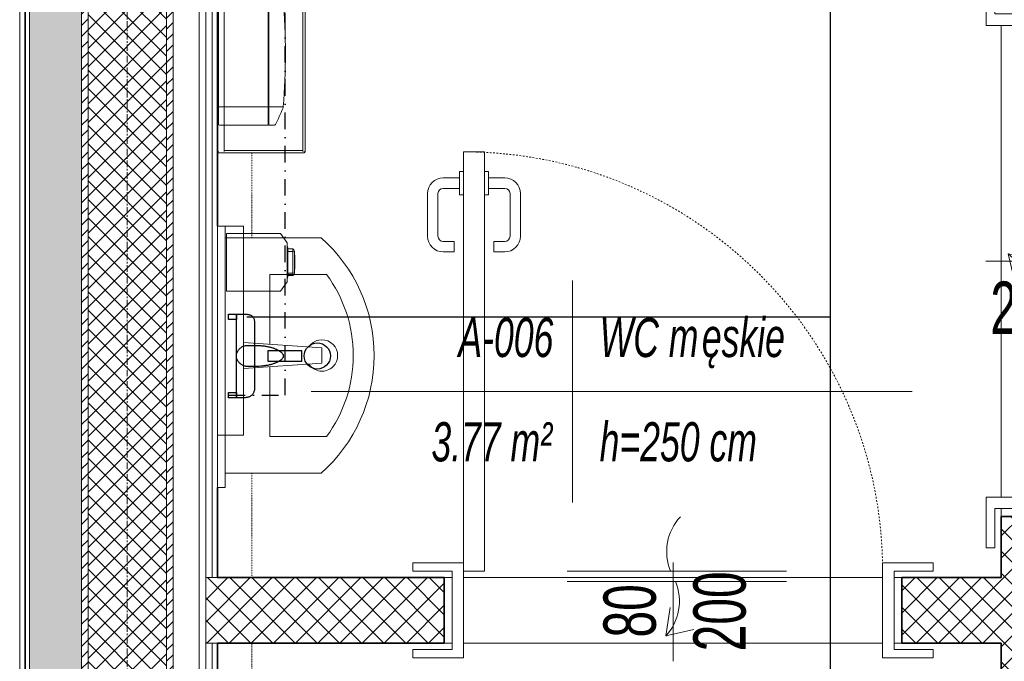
# Model space of a CAD drawing. Header units: millimetres. Extents: x -37728 to 44100, y 631619 to 691915.
# Tile 94 of 256: x -7832 to -5948, y 656689 to 657916. Entities that reach past the tile are written whole.
import ezdxf
from ezdxf.lldxf.tags import DXFTag

# ---------------------------------------------------------------- set-up
doc = ezdxf.new("R2010")
doc.units = ezdxf.units.MM
for name, pattern in [('__FK_przerywana', [0.32004, 0.16002, -0.16002]), ('DASHDOT', [6.35, 3.175, -1.5875, 0, -1.5875]), ('Kreska', [0.635, 0.3175, -0.3175]), ('Linia siatki', [2.2225, 1.27, -0.3175, 0.3175, -0.3175])]:
    doc.linetypes.add(name, pattern=pattern)
for name, color, linetype in [('_XREF', 7, 'Continuous'), ('IS_Ciepła_woda', 1, 'DASHDOT'), ('IS_Odbiorniki', 7, 'SOLID')]:
    doc.layers.add(name, color=color, linetype=linetype)
for name, color, linetype, lineweight in [('A-AREA-IDEN', 252, 'Continuous', 5), ('A-DETL-MBND', 252, 'Continuous', 5), ('A-DOOR', 252, 'Continuous', 5), ('A-DOOR-HDLN', 252, 'Kreska', 5), ('A-DOOR-IDEN', 252, 'Continuous', 5), ('A-FLOR', 252, 'Continuous', 5), ('A-GENM', 252, 'Continuous', 5), ('A-WALL', 252, 'Continuous', 35), ('A-WALL-PATT', 252, 'Continuous', 35), ('I-FURN', 252, 'Continuous', 5), ('P-SANR-FIXT', 252, 'Continuous', 5), ('S-GRID', 252, 'Continuous', 5)]:
    doc.layers.add(name, color=color, linetype=linetype, lineweight=lineweight)
doc.layers.add('IS_Zimna_woda', color=5, linetype='SOLID', true_color=0x0000ff)
doc.styles.add('Arial Narrow_1', font='ARIALN.TTF', dxfattribs={"width": 0.8, "height": 10})
doc.styles.add('Arial_I_1', font='ariali.ttf', dxfattribs={"width": 0.65, "height": 7.5})
tags = doc.linetypes.add('SOLID', pattern=[10, 10, 0]).pattern_tags.tags
tags[6:7] = [DXFTag(74, 4), DXFTag(75, 0), DXFTag(340, '0'), DXFTag(46, 0.0), DXFTag(50, 0.0), DXFTag(44, 0.0), DXFTag(45, 0.0)]
tags[4:5] = [DXFTag(74, 4), DXFTag(75, 0), DXFTag(340, '0'), DXFTag(46, 0.0), DXFTag(50, 0.0), DXFTag(44, 0.0), DXFTag(45, 0.0)]
pattern_1 = [(45, (-64249.1606, -65444.3874), (-1.060660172, 1.060660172), [])]
pattern_2 = [(45, (-64249.1606, -65444.3874), (-2.12132034, 2.12132034), []), (135, (-64249.1606, -65444.3874), (-2.12132034, -2.12132034), [])]

# ---------------------------------------------------------------- blocks, each defined once
blk = doc.blocks.new('Drz Drzwi pełne x1 ___regulowane - Dd - W - łazienkowe - 97_6 x 203_7 _90 x 200_-9243504-__-00_00 Przyziemie PB')
at = {"layer": 'A-DOOR', "color": 252}
for p, q in [((-45.1, 97.7), (-41.1, 97.7)), ((-45.1, 97.7), (-45.1, 9.1)), ((-41.1, 97.7), (-41.1, 7.5)), ((-45.9, 92.7), (-49, 92.7)), ((-45.9, 93.95), (-45.1, 93.95)), ((-45.9, 89.45), (-45.9, 93.95)), ((-40.3, 93.95), (-41.1, 93.95)), ((-40.3, 89.45), (-40.3, 93.95)), ((-40.3, 92.7), (-37.2, 92.7)), ((-45.9, 90.7), (-49, 90.7)), ((-40.3, 90.7), (-37.2, 90.7)), ((-52, 81.56), (-52, 89.7)), ((-50, 81.56), (-50, 89.7)), ((-45.1, 89.45), (-45.9, 89.45)), ((-41.1, 89.45), (-40.3, 89.45)), ((-36.2, 81.56), (-36.2, 89.7)), ((-34.2, 81.56), (-34.2, 89.7)), ((-46.9, 80.56), (-49, 80.56)), ((-46.9, 78.56), (-46.9, 80.56)), ((-39.3, 78.56), (-39.3, 80.56)), ((-39.3, 80.56), (-37.2, 80.56)), ((-46.9, 78.56), (-49, 78.56)), ((-39.3, 78.56), (-37.2, 78.56)), ((-45.1, 9.1), (-54.8, 9.1)), ((-54.8, 9.1), (-54.8, 7.5)), ((-45.1, -9.1), (-45.1, 9.1)), ((54.8, 9.1), (45.1, 9.1)), ((45.1, 9.1), (45.1, -9.1)), ((54.8, 7.5), (54.8, 9.1)), ((-54.8, 7.5), (-47.3, 7.5)), ((-47.3, 7.5), (-47.3, -7.5)), ((-41.1, 7.5), (-45.1, 7.5)), ((-20.27, 7.5), (21.73, 7.5)), ((47.3, 7.5), (54.8, 7.5)), ((47.3, -7.5), (47.3, 7.5)), ((-20.27, 5.5), (21.73, 5.5)), ((-0.54, 0.52), (-1.4, -4.91)), ((3.96, -3.67), (-1.4, -4.91)), ((-47.3, -7.5), (-54.8, -7.5)), ((-54.8, -7.5), (-54.8, -9.1)), ((54.8, -7.5), (47.3, -7.5)), ((54.8, -9.1), (54.8, -7.5)), ((-54.8, -9.1), (-45.1, -9.1)), ((45.1, -9.1), (54.8, -9.1))]:
    blk.add_line(p, q, dxfattribs=at)
for centre, radius, start, end in [((-49, 89.7), 3, 90, 180), ((-37.2, 89.7), 3, 360, 90), ((-49, 89.7), 1, 90, 180), ((-37.2, 89.7), 1, 0, 90), ((-49, 81.56), 3, 180, 270), ((-49, 81.56), 1, 180, 270), ((-37.2, 81.56), 3, 270, 0), ((-37.2, 81.56), 1, 270, 0), ((8.57, 11.24), 9.79, 137.0478, 202.456), ((-8.57, 1.76), 9.79, 317.0478, 22.456)]:
    blk.add_arc(centre, radius, start, end, dxfattribs=at)
at = {"layer": 'A-DOOR-HDLN', "color": 252}
for start, end in [(82.5, 90), (75, 82.5), (0, 75)]:
    blk.add_arc((-45.1, 7.5), 90.2, start, end, dxfattribs=at)
blk = doc.blocks.new('Drz Drzwi pełne x1 ___regulowane - Dd - W - łazienkowe - 87_6 x 203_7 _80 x 200_-9243152-__-00_00 Przyziemie PB')
at = {"layer": 'A-DOOR', "color": 252}
for p, q in [((-40.1, 87.7), (-36.1, 87.7)), ((-40.1, 87.7), (-40.1, 9.1)), ((-36.1, 87.7), (-36.1, 7.5)), ((-40.9, 83.95), (-40.1, 83.95)), ((-40.9, 79.45), (-40.9, 83.95)), ((-35.3, 83.95), (-36.1, 83.95)), ((-35.3, 79.45), (-35.3, 83.95)), ((-40.9, 82.7), (-44, 82.7)), ((-35.3, 82.7), (-32.2, 82.7)), ((-47, 71.56), (-47, 79.7)), ((-45, 71.56), (-45, 79.7)), ((-40.9, 80.7), (-44, 80.7)), ((-40.1, 79.45), (-40.9, 79.45)), ((-36.1, 79.45), (-35.3, 79.45)), ((-35.3, 80.7), (-32.2, 80.7)), ((-31.2, 71.56), (-31.2, 79.7)), ((-29.2, 71.56), (-29.2, 79.7)), ((-41.9, 70.56), (-44, 70.56)), ((-41.9, 68.56), (-41.9, 70.56)), ((-34.3, 68.56), (-34.3, 70.56)), ((-34.3, 70.56), (-32.2, 70.56)), ((-41.9, 68.56), (-44, 68.56)), ((-34.3, 68.56), (-32.2, 68.56)), ((-40.1, 9.1), (-49.8, 9.1)), ((-49.8, 9.1), (-49.8, 7.5)), ((-40.1, -9.1), (-40.1, 9.1)), ((49.8, 9.1), (40.1, 9.1)), ((40.1, 9.1), (40.1, -9.1)), ((49.8, 7.5), (49.8, 9.1)), ((-49.8, 7.5), (-42.3, 7.5)), ((-42.3, 7.5), (-42.3, -7.5)), ((-36.1, 7.5), (-40.1, 7.5)), ((-20.27, 7.5), (21.73, 7.5)), ((42.3, 7.5), (49.8, 7.5)), ((42.3, -7.5), (42.3, 7.5)), ((-20.27, 5.5), (21.73, 5.5)), ((-0.54, 0.52), (-1.4, -4.91)), ((3.96, -3.67), (-1.4, -4.91)), ((-42.3, -7.5), (-49.8, -7.5)), ((-49.8, -7.5), (-49.8, -9.1)), ((49.8, -7.5), (42.3, -7.5)), ((49.8, -9.1), (49.8, -7.5)), ((-49.8, -9.1), (-40.1, -9.1)), ((40.1, -9.1), (49.8, -9.1))]:
    blk.add_line(p, q, dxfattribs=at)
for centre, radius, start, end in [((-44, 79.7), 3, 90, 180), ((-32.2, 79.7), 3, 0, 90), ((-44, 79.7), 1, 90, 180), ((-32.2, 79.7), 1, 0, 90), ((-44, 71.56), 3, 180, 270), ((-44, 71.56), 1, 180, 270), ((-32.2, 71.56), 3, 270, 0), ((-32.2, 71.56), 1, 270, 0), ((8.57, 11.24), 9.79, 137.0478, 202.456), ((-8.57, 1.76), 9.79, 317.0478, 22.456)]:
    blk.add_arc(centre, radius, start, end, dxfattribs=at)
at = {"layer": 'A-DOOR-HDLN', "color": 252}
blk.add_arc((-40.1, 7.5), 80.2, 360, 90, dxfattribs=at)
blk = doc.blocks.new('Mediclinics_Steel paper towel CZ folds dispenser_DT2106x - DT2106C-V11-__-00_00 Przyziemie PB')
at = {"layer": 'A-GENM', "color": 252}
for p, q in [((63417.87, 65798.23), (63417.87, 65784.68)), ((63427.37, 65798.43), (63418.07, 65798.43)), ((63427.37, 65784.68), (63427.37, 65798.43)), ((63427.47, 65798.43), (63428.59, 65798.43)), ((63427.47, 65784.68), (63427.47, 65798.43)), ((63417.87, 65795.6), (63417.65, 65795.28)), ((63417.65, 65795.28), (63417.65, 65793.63)), ((63427.37, 65794.97), (63417.87, 65794.97)), ((63430.24, 65794.97), (63427.47, 65794.97)), ((63417.65, 65791.98), (63417.65, 65793.63)), ((63417.87, 65791.66), (63417.65, 65791.98)), ((63417.65, 65785.98), (63417.87, 65786.14)), ((63417.65, 65785.98), (63417.65, 65783.38)), ((63417.87, 65785.34), (63417.65, 65785.23)), ((63417.87, 65771.13), (63417.87, 65784.68)), ((63427.37, 65784.68), (63427.37, 65770.93)), ((63427.47, 65784.68), (63427.47, 65770.93)), ((63417.87, 65784.02), (63417.65, 65784.13)), ((63417.65, 65783.38), (63417.87, 65783.22)), ((63417.87, 65777.7), (63417.65, 65777.38)), ((63417.65, 65777.38), (63417.65, 65775.73)), ((63417.65, 65774.08), (63417.65, 65775.73)), ((63417.87, 65773.76), (63417.65, 65774.08)), ((63427.37, 65774.4), (63417.87, 65774.4)), ((63430.24, 65774.4), (63427.47, 65774.4)), ((63427.37, 65770.93), (63418.07, 65770.93)), ((63427.47, 65770.93), (63428.59, 65770.93))]:
    blk.add_line(p, q, dxfattribs=at)
for centre, radius, start, end in [((63418.07, 65798.23), 0.2, 90, 180), ((63428.59, 65798.23), 0.2, 24.4138, 90), ((63377.08, 65772.96), 57.58, 22.8167, 26.1517), ((63429.3, 65794.88), 0.949, 5.4726, 25.4207), ((63312.25, 65785.12), 118.41, 359.7887, 4.7719), ((63312.25, 65784.25), 118.41, 355.2281, 0.2113), ((63377.08, 65796.41), 57.58, 333.8483, 337.1833), ((63429.3, 65774.49), 0.949, 334.5793, 354.5274), ((63418.07, 65771.13), 0.2, 180, 270), ((63428.59, 65771.13), 0.2, 270, 335.5862)]:
    blk.add_arc(centre, radius, start, end, dxfattribs=at)
blk = doc.blocks.new('PRD_AR_WstBns_RodanWasteBin_RODX605_605S_607 - RODX605-V12-__-00_00 Przyziemie PB')
at = {"layer": 'I-FURN', "color": 252}
for p, q in [((63434.23, 65801.14), (63417.65, 65801.14)), ((63418.95, 65765.86), (63418.95, 65800.91)), ((63418.95, 65800.69), (63434, 65800.69)), ((63434, 65800.91), (63434, 65765.86)), ((63434.45, 65765.86), (63434.45, 65800.91)), ((63434, 65766.09), (63418.95, 65766.09)), ((63417.65, 65765.64), (63434.23, 65765.64))]:
    blk.add_line(p, q, dxfattribs=at)
for points, knots in [([(63417.88, 65800.91), (63417.86, 65800.93), (63417.83, 65800.96), (63417.79, 65801), (63417.77, 65801.02), (63417.75, 65801.04), (63417.74, 65801.05), (63417.72, 65801.07), (63417.71, 65801.08), (63417.7, 65801.09), (63417.68, 65801.11), (63417.67, 65801.12), (63417.66, 65801.13), (63417.65, 65801.14), (63417.65, 65801.14)], [0, 0, 0, 0, 0.166667, 0.25, 0.333333, 0.375, 0.416667, 0.5, 0.541667, 0.583333, 0.666667, 0.75, 0.833333, 1, 1, 1, 1]), ([(63434.39, 65801.07), (63434.37, 65801.09), (63434.35, 65801.11), (63434.31, 65801.12), (63434.27, 65801.13), (63434.25, 65801.14), (63434.23, 65801.14)], [0, 0, 0, 0, 0.333333, 0.5, 0.666667, 1, 1, 1, 1]), ([(63434.45, 65800.91), (63434.45, 65800.93), (63434.45, 65800.96), (63434.44, 65801), (63434.42, 65801.03), (63434.4, 65801.06), (63434.39, 65801.07)], [0, 0, 0, 0, 0.333333, 0.5, 0.666667, 1, 1, 1, 1]), ([(63417.88, 65765.86), (63417.86, 65765.84), (63417.83, 65765.81), (63417.79, 65765.78), (63417.77, 65765.75), (63417.75, 65765.74), (63417.74, 65765.72), (63417.72, 65765.71), (63417.71, 65765.69), (63417.7, 65765.68), (63417.68, 65765.67), (63417.67, 65765.65), (63417.66, 65765.64), (63417.65, 65765.64), (63417.65, 65765.64)], [0, 0, 0, 0, 0.166667, 0.25, 0.333333, 0.375, 0.416667, 0.5, 0.541667, 0.583333, 0.666667, 0.75, 0.833333, 1, 1, 1, 1]), ([(63434.23, 65765.64), (63434.25, 65765.64), (63434.27, 65765.64), (63434.31, 65765.65), (63434.35, 65765.67), (63434.37, 65765.69), (63434.39, 65765.7)], [0, 0, 0, 0, 0.333333, 0.5, 0.666667, 1, 1, 1, 1]), ([(63434.39, 65765.7), (63434.4, 65765.72), (63434.42, 65765.74), (63434.44, 65765.78), (63434.45, 65765.82), (63434.45, 65765.84), (63434.45, 65765.86)], [0, 0, 0, 0, 0.333333, 0.5, 0.666667, 1, 1, 1, 1])]:
    blk.add_open_spline(points, degree=3, knots=knots, dxfattribs=at)
for points in [[(63434.39, 65801.07), (63434.37, 65801.06), (63434.34, 65801.03), (63434.29, 65800.97), (63434.25, 65800.93), (63434.23, 65800.91)], [(63434.23, 65765.86), (63434.25, 65765.84), (63434.29, 65765.8), (63434.34, 65765.75), (63434.37, 65765.72), (63434.39, 65765.7)]]:
    blk.add_open_spline(points, degree=3, dxfattribs=at)
blk = doc.blocks.new('OHy Szereg Umywalka ___FK_04_0 - _45 x 30_-9272457-__-00_00 Przyziemie PB')
at = {"layer": 'P-SANR-FIXT', "color": 252}
for p, q in [((-10, 38.24), (-10, 19.9)), ((-3, 28.4), (-3, 39.27)), ((11.05, 38.4), (10, 23.4)), ((11.05, 38.4), (13.95, 38.4)), ((15, 23.4), (13.95, 38.4)), ((28, 39.27), (28, 28.4)), ((35, 19.9), (35, 38.24)), ((10.35, 28.4), (-3, 28.4)), ((28, 28.4), (14.65, 28.4)), ((15, 23.4), (10, 23.4))]:
    blk.add_line(p, q, dxfattribs=at)
for centre, radius, start, end in [((12.5, 18.4), 30, 90, 138.5904), ((12.5, 18.4), 30, 41.4096, 90), ((12.5, 18.4), 26, 90, 126.5949), ((12.5, 18.4), 26, 53.4051, 90), ((12.5, 38.4), 3, 45, 225), ((12.5, 38.4), 3, 303.0422, 45), ((12.5, 38.4), 3, 225, 236.9578)]:
    blk.add_arc(centre, radius, start, end, dxfattribs=at)
blk = doc.blocks.new('MEBLE lustro łazienka wtopione - MEBLE lustro łazienka wtopione-V14-__-00_00 Przyziemie PB')
at = {"layer": 'I-FURN', "color": 252}
for p, q in [((20, 0), (-30, 0)), ((-30, 0), (-30, -1.5)), ((-30, -1.5), (20, -1.5)), ((-20, -5), (-20, 0)), ((-20, 0), (20, 0)), ((20, 0), (20, -5)), ((20, -1.5), (20, 0)), ((20, -1.5), (20, -5)), ((20, -5), (-20, -5)), ((20, -5), (17.75, -5))]:
    blk.add_line(p, q, dxfattribs=at)
blk = doc.blocks.new('Mediclinics_Foam soap dispenser_DJF0032x - DJ0032-V15-__-00_00 Przyziemie PB')
at = {"layer": 'A-GENM', "color": 252}
for p, q in [((63429.72, 65750.19), (63419.4, 65750.19)), ((63419.4, 65739.19), (63419.4, 65750.19)), ((63429.72, 65750.19), (63430.97, 65748.4)), ((63430.97, 65748.4), (63430.97, 65740.97)), ((63430.97, 65747.7), (63431.06, 65747.7)), ((63431.04, 65746.95), (63431.06, 65747.7)), ((63431.04, 65746.95), (63431.04, 65742.42)), ((63431.06, 65747.7), (63431.14, 65747.45)), ((63431.14, 65747.45), (63431.14, 65744.69)), ((63431.14, 65747.24), (63432.1, 65747.24)), ((63432.1, 65742.13), (63432.1, 65747.24)), ((63432.38, 65746.84), (63432.38, 65742.53)), ((63431.14, 65746.76), (63432.11, 65746.76)), ((63432.38, 65746.02), (63432.45, 65746.02)), ((63432.45, 65746.02), (63432.45, 65744.69)), ((63431.14, 65741.92), (63431.14, 65744.69)), ((63432.38, 65743.35), (63432.45, 65743.35)), ((63432.45, 65743.35), (63432.45, 65744.69)), ((63430.97, 65741.67), (63431.06, 65741.67)), ((63431.06, 65741.67), (63431.04, 65742.42)), ((63431.06, 65741.67), (63431.14, 65741.92)), ((63432.11, 65742.61), (63431.14, 65742.61)), ((63431.14, 65742.13), (63432.1, 65742.13)), ((63430.97, 65740.97), (63429.72, 65739.19)), ((63429.72, 65739.19), (63419.4, 65739.19))]:
    blk.add_line(p, q, dxfattribs=at)
for centre, start, end in [((63431.93, 65746.83), 0.2541, 67.1598), ((63431.93, 65742.54), 292.8402, 359.7459)]:
    blk.add_arc(centre, 0.443, start, end, dxfattribs=at)
for centre, major_axis, ratio, start_param, end_param in [((63429.36, 65734.4), (0, 13.36), 0.367595, 5.911327, 5.932882), ((63431.87, 65746.56), (0.505, 0.007), 0.438242, 6.262186, 7.360585), ((63429.36, 65754.97), (0, 13.36), 0.367595, 3.491852, 3.513413), ((63431.87, 65742.84), (-0.503, 0.043), 0.470954, 2.095124, 3.194033)]:
    blk.add_ellipse(centre, major_axis=major_axis, ratio=ratio, start_param=start_param, end_param=end_param, dxfattribs=at)
blk = doc.blocks.new('METKA_POMIESZCZENIA PB NL Lubin - Rozbudowana - z ramką-8603349-__-00_00 Przyziemie PB')
at = {"layer": 'A-AREA-IDEN', "color": 252}
for p, q in [((0, 0.425), (0, 0)), ((-1, 0), (1.3, 0)), ((0, 0), (0, -0.425))]:
    blk.add_line(p, q, dxfattribs=at)
blk = doc.blocks.new('ODr Oznaczenie drzwi ___FK_4_0 - pb-5810492-__-00_00 Przyziemie PB')
at = {"layer": 'A-DOOR-IDEN', "color": 252}
blk.add_line((0, -0.1939), (0, 0.1834), dxfattribs=at)
blk = doc.blocks.new('A$C4e31ac75')
at = {"layer": 'A-WALL-PATT', "lineweight": 5}
h = blk.add_hatch(dxfattribs=at)
h.set_pattern_fill('FP_7', color=256, style=0, pattern_type=2)
h.set_pattern_definition([(0, (-64249.1606, -65444.3874), (2.381, 1.375), [1.587, -3.175]), (120, (-64249.1606, -65444.3874), (-2.38128493, 1.374506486), [1.587, -3.175]), (60, (-64249.1606, -65444.3874), (-0.00028493, 2.749506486), [0, -3.175, 1.587, 0])])
h.paths.add_polyline_path([(-1102.45, -8.75), (-1093.65, -8.75), (-1093.65, 803.65), (-1103.65, 803.65), (-1103.65, -8.75)])
h = blk.add_hatch(dxfattribs=at)
h.set_pattern_fill('FP_8', color=256, style=0, pattern_type=2)
h.set_pattern_definition(pattern_1)
h.paths.add_polyline_path([(-1092.4, -7.5), (-1092.4, 793.65), (-1093.65, 793.65), (-1093.65, -7.5), (-1092.58, -7.5)])
h = blk.add_hatch(dxfattribs=at)
h.set_pattern_fill('FP_9', color=256, style=0, pattern_type=2)
h.set_pattern_definition([(45, (-64249.1606, -65444.3874), (-1.76776695, 1.76776695), []), (135, (-64249.1606, -65444.3874), (-1.76776695, -1.76776695), [])])
h.paths.add_polyline_path([(-1080.6, 7.5), (-1077.4, 7.5), (-1077.4, 792.4), (-1092.4, 792.4), (-1092.4, 7.5)])
h = blk.add_hatch(dxfattribs=at)
h.set_pattern_fill('FP_8', color=256, style=0, pattern_type=2)
h.set_pattern_definition(pattern_1)
h.paths.add_polyline_path([(-1076.62, 8.75), (-1076.15, 8.75), (-1076.15, 777.4), (-1077.4, 777.4), (-1077.4, 8.75)])
h = blk.add_hatch(dxfattribs=at)
h.set_pattern_fill('FP_11', color=256, style=0, pattern_type=2)
h.set_pattern_definition(pattern_2)
h.paths.add_polyline_path([(-914.37, 15), (-905.15, 15), (-905.15, 15.25), (-917.65, 15.25), (-917.65, 15), (-916.44, 15)])
h.paths.add_polyline_path([(-905.15, 27.75), (-905.15, 168.47), (-917.65, 168.47), (-917.65, 27.75), (-914.37, 27.75)])
h.paths.add_polyline_path([(-905.15, 266.07), (-905.15, 279.07), (-917.65, 279.07), (-917.65, 266.07), (-911.4, 266.07)])
h = blk.add_hatch(dxfattribs=at)
h.set_pattern_fill('FP_11', color=256, style=0, pattern_type=2)
h.set_pattern_definition(pattern_2)
h.paths.add_polyline_path([(-1069.9, 144.25), (-1024.25, 144.25), (-1024.25, 156.75), (-1069.9, 156.75)])
h.paths.add_polyline_path([(-936.65, 144.25), (-917.65, 144.25), (-917.65, 156.75), (-936.65, 156.75), (-936.65, 150.5)])
at = {"layer": 'A-DETL-MBND', "linetype": '__FK_przerywana'}
for p, q in [((-1061.05, 221.75), (-1061.05, 238.03)), ((-1061.05, 156.75), (-1061.05, 176.75)), ((-1061.05, 30.25), (-1061.05, 144.25))]:
    blk.add_line(p, q, dxfattribs=at)
at = {"layer": 'A-FLOR'}
blk.add_line((-1105.5, -20.1), (-1105.5, 804.45), dxfattribs=at)
at = {"layer": 'A-WALL'}
for p, q in [((-1104.45, 804.45), (-1104.45, -19.55)), ((-1067.65, 224), (-1067.65, 279.07)), ((-1067.65, 156.75), (-1067.65, 174)), ((-917.65, 168.47), (-917.65, 156.75)), ((-905.15, 168.47), (-917.65, 168.47)), ((-1024.25, 156.75), (-1067.65, 156.75)), ((-1024.25, 144.25), (-1024.25, 156.75)), ((-917.65, 156.75), (-936.65, 156.75)), ((-936.65, 156.75), (-936.65, 144.25)), ((-1067.65, 30.25), (-1067.65, 144.25)), ((-1067.65, 144.25), (-1024.25, 144.25)), ((-936.65, 144.25), (-917.65, 144.25)), ((-917.65, 144.25), (-917.65, 30.25))]:
    blk.add_line(p, q, dxfattribs=at)
at = {"layer": 'A-WALL', "lineweight": 5}
for p, q in [((-1103.65, 803.65), (-1103.65, -18.75)), ((-1093.65, -8.75), (-1093.65, 793.65)), ((-1092.4, -7.5), (-1092.4, 792.4)), ((-1077.4, 777.4), (-1077.4, 7.5)), ((-1076.15, 776.15), (-1076.15, 8.75)), ((-1071.15, 575.15), (-1071.15, 13.75)), ((-1069.9, 575.15), (-1069.9, 27.75)), ((-1068.65, 450.65), (-1068.65, 156.75)), ((-917.65, 172.17), (-917.65, 262.37)), ((-917.65, 168.47), (-917.65, 169.97)), ((-1069.9, 156.75), (-1067.65, 156.75)), ((-1024.25, 156.75), (-1022.75, 156.75)), ((-1020.55, 156.75), (-940.35, 156.75)), ((-938.12, 156.75), (-936.65, 156.75)), ((-1069.9, 144.25), (-1067.65, 144.25)), ((-1068.65, 144.25), (-1068.65, 29)), ((-1022.75, 144.25), (-1024.25, 144.25)), ((-940.35, 144.25), (-1020.55, 144.25)), ((-936.65, 144.25), (-938.12, 144.25))]:
    blk.add_line(p, q, dxfattribs=at)
at = {"layer": 'S-GRID', "linetype": 'Linia siatki'}
blk.add_line((-1084.9, 934.4), (-1084.9, -178.7), dxfattribs=at)
at = {"layer": 'A-AREA-IDEN', "xscale": 49.99999999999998, "yscale": 49.99999999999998, "zscale": 49.99999999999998}
blk.add_blockref('METKA_POMIESZCZENIA PB NL Lubin - Rozbudowana - z ramką-8603349-__-00_00 Przyziemie PB', (-999.71, 192.35), dxfattribs=at)
at = {"layer": 'A-DOOR', "rotation": 270}
blk.add_blockref('Drz Drzwi pełne x1 ___regulowane - Dd - W - łazienkowe - 97_6 x 203_7 _90 x 200_-9243504-__-00_00 Przyziemie PB', (-911.4, 217.27), dxfattribs=at)
at = {"layer": 'A-DOOR'}
blk.add_blockref('Drz Drzwi pełne x1 ___regulowane - Dd - W - łazienkowe - 87_6 x 203_7 _80 x 200_-9243152-__-00_00 Przyziemie PB', (-980.45, 150.5), dxfattribs=at)
at = {"layer": 'A-DOOR-IDEN', "xscale": 49.99999999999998, "yscale": 49.99999999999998, "zscale": 49.99999999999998, "rotation": 89.99999999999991}
blk.add_blockref('ODr Oznaczenie drzwi ___FK_4_0 - pb-5810492-__-00_00 Przyziemie PB', (-911.4, 217.27), dxfattribs=at)
at = {"layer": 'A-DOOR-IDEN', "xscale": 49.99999999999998, "yscale": 49.99999999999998, "zscale": 49.99999999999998}
blk.add_blockref('ODr Oznaczenie drzwi ___FK_4_0 - pb-5810492-__-00_00 Przyziemie PB', (-980.45, 150.5), dxfattribs=at)
at = {"layer": 'A-GENM'}
for name in ['Mediclinics_Steel paper towel CZ folds dispenser_DT2106x - DT2106C-V11-__-00_00 Przyziemie PB', 'Mediclinics_Foam soap dispenser_DJF0032x - DJ0032-V15-__-00_00 Przyziemie PB']:
    blk.add_blockref(name, (-64485.3, -65527.61), dxfattribs=at)
at = {"layer": 'I-FURN'}
blk.add_blockref('PRD_AR_WstBns_RodanWasteBin_RODX605_605S_607 - RODX605-V12-__-00_00 Przyziemie PB', (-64485.3, -65527.61), dxfattribs=at)
at = {"layer": 'I-FURN', "rotation": 90.0000000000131}
blk.add_blockref('MEBLE lustro łazienka wtopione - MEBLE lustro łazienka wtopione-V14-__-00_00 Przyziemie PB', (-1067.65, 204), dxfattribs=at)
at = {"layer": 'P-SANR-FIXT', "rotation": 270}
blk.add_blockref('OHy Szereg Umywalka ___FK_04_0 - _45 x 30_-9272457-__-00_00 Przyziemie PB', (-1086.05, 211.75), dxfattribs=at)
at = {"layer": 'A-AREA-IDEN', "char_height": 7.5, "attachment_point": 1, "style": 'Arial_I_1'}
for s, insert, width in [('ęskie', (-974.94, 206.45), 19.5411), ('A-006', (-1021.53, 206.45), 22.4072), ('WC m', (-994.5, 206.45), 23.7099), ('3.77 m²', (-1026.7, 186.49), 28.6603), ('h=250 cm', (-994.5, 186.49), 37.2584)]:
    blk.add_mtext(s, dxfattribs=dict(at, insert=insert, width=width))
at = {"layer": 'A-DOOR-IDEN', "insert": (-919.72, 213.38), "char_height": 10, "width": 19.2405, "attachment_point": 1, "style": 'Arial Narrow_1'}
blk.add_mtext('200', dxfattribs=at)
at = {"layer": 'A-DOOR-IDEN', "char_height": 10, "attachment_point": 1, "rotation": 90, "style": 'Arial Narrow_1'}
for s, insert, width in [('200', (-976.56, 142.66), 19.2405), ('80', (-993.76, 145.3), 12.827)]:
    blk.add_mtext(s, dxfattribs=dict(at, insert=insert, width=width))

msp = doc.modelspace()

# ---------------------------------------------------------------- block references
at = {"layer": '_XREF', "xscale": 10, "yscale": 10, "zscale": 10}
msp.add_blockref('A$C4e31ac75', (3222.8, 655281.1), dxfattribs=at)

# ---------------------------------------------------------------- next in the draw order: linework, layer by layer
at = {"layer": 'IS_Ciepła_woda', "ltscale": 10}
for p, q in [((-7324.3, 657197.7), (-7324.3, 658351.1)), ((-7432.5, 657197.7), (-7324.3, 657197.7))]:
    msp.add_line(p, q, dxfattribs=at)
at = {"layer": 'IS_Odbiorniki', "color": 0, "ltscale": 10}
for points in [[(-7417.5, 657342.7), (-7432.5, 657342.7), (-7432.5, 657352.7), (-7417.5, 657352.7), (-7417.5, 657342.7)], [(-7292.5, 657262.7), (-7292.5, 657282.7), (-7357.5, 657282.7), (-7357.5, 657262.7), (-7292.5, 657262.7)], [(-7417.5, 657192.7), (-7432.5, 657192.7), (-7432.5, 657202.7), (-7417.5, 657202.7), (-7417.5, 657192.7)]]:
    msp.add_lwpolyline(points, dxfattribs=at)
msp.add_ellipse((-7262.5, 657272.7), major_axis=(0, -25), ratio=1, dxfattribs=at)
for points, knots in [([(-7417.5, 657192.7), (-7417.5, 657196.3), (-7417.5, 657204.3), (-7417.5, 657217.2), (-7417.5, 657231.8), (-7417.5, 657247.7), (-7417.5, 657264.3), (-7417.5, 657281.1), (-7417.5, 657297.7), (-7417.5, 657313.6), (-7417.5, 657328.2), (-7417.5, 657341.1), (-7417.5, 657349.1), (-7417.5, 657352.7)], [0, 0, 0, 0, 10.826446, 23.884298, 38.677686, 54.710744, 71.487603, 88.512397, 105.289256, 121.322314, 136.115702, 149.173554, 160, 160, 160, 160]), ([(-7417.5, 657352.7), (-7417.5, 657352.7), (-7417.3, 657352.7), (-7417, 657352.7), (-7416.3, 657352.7), (-7415.5, 657352.7), (-7414.3, 657352.7), (-7413, 657352.7), (-7411.4, 657352.7), (-7409.5, 657352.7), (-7407.4, 657352.7), (-7405.1, 657352.7), (-7403.4, 657352.7), (-7402.5, 657352.7)], [0, 0, 0, 0, 0.123967, 0.495868, 1.115702, 1.983471, 3.099174, 4.46281, 6.07438, 7.933884, 10.041322, 12.396694, 15, 15, 15, 15]), ([(-7402.5, 657352.7), (-7401.2, 657352.7), (-7398.8, 657352.6), (-7395.4, 657352.3), (-7392.5, 657351.6), (-7389.9, 657350.6), (-7387.8, 657349.2), (-7386, 657347.5), (-7384.6, 657345.3), (-7383.6, 657342.8), (-7383, 657339.8), (-7382.6, 657336.4), (-7382.5, 657334), (-7382.5, 657332.7)], [0, 0, 0, 0, 3.848852, 7.245675, 10.248915, 12.93879, 15.422962, 17.834881, 20.319053, 23.008928, 26.012168, 29.408991, 33.257843, 33.257843, 33.257843, 33.257843]), ([(-7382.5, 657332.7), (-7382.5, 657329.7), (-7382.5, 657323.4), (-7382.5, 657313.4), (-7382.5, 657302.5), (-7382.5, 657290.8), (-7382.5, 657278.8), (-7382.5, 657266.6), (-7382.5, 657254.6), (-7382.5, 657243), (-7382.5, 657232), (-7382.5, 657222), (-7382.5, 657215.7), (-7382.5, 657212.7)], [0, 0, 0, 0, 8.880541, 18.978212, 30.022539, 41.74305, 53.869271, 66.130729, 78.25695, 89.977461, 101.021788, 111.119459, 120, 120, 120, 120]), ([(-7417.5, 657272.7), (-7417.5, 657273.6), (-7417.4, 657275.4), (-7416.7, 657278.1), (-7415.6, 657280.7), (-7414.1, 657283.2), (-7412.3, 657285.4), (-7410.3, 657287.5), (-7408, 657289.3), (-7405.6, 657290.7), (-7403, 657291.8), (-7400.3, 657292.5), (-7398.4, 657292.7), (-7397.5, 657292.7)], [0, 0, 0, 0, 2.730365, 5.492916, 8.300583, 11.150751, 14.030355, 16.920408, 19.800013, 22.650181, 25.457847, 28.220398, 30.950763, 30.950763, 30.950763, 30.950763]), ([(-7397.5, 657292.7), (-7397.1, 657292.7), (-7396.2, 657292.7), (-7394.8, 657292.7), (-7393.3, 657292.7), (-7391.8, 657292.7), (-7390.2, 657292.7), (-7388.5, 657292.7), (-7386.6, 657292.7), (-7384.6, 657292.7), (-7382.5, 657292.7), (-7380.1, 657292.7), (-7378.4, 657292.7), (-7377.5, 657292.7)], [0, 0, 0, 0, 1.367393, 2.757325, 4.192337, 5.694966, 7.287754, 8.993238, 10.833959, 12.832457, 15.01127, 17.392938, 20, 20, 20, 20]), ([(-7377.5, 657292.7), (-7375.3, 657292.7), (-7370.8, 657292.5), (-7364.1, 657291.9), (-7357.7, 657290.8), (-7351.6, 657289.3), (-7345.9, 657287.6), (-7340.8, 657285.5), (-7336.4, 657283.3), (-7332.7, 657280.9), (-7329.9, 657278.3), (-7328, 657275.6), (-7327.5, 657273.6), (-7327.5, 657272.7)], [0, 0, 0, 0, 6.803648, 13.52598, 20.079737, 26.374038, 32.317128, 37.819625, 42.799341, 47.189881, 50.958164, 54.142499, 56.927881, 56.927881, 56.927881, 56.927881]), ([(-7397.5, 657252.7), (-7398.4, 657252.7), (-7400.3, 657252.9), (-7403, 657253.6), (-7405.6, 657254.7), (-7408, 657256.1), (-7410.3, 657257.9), (-7412.3, 657260), (-7414.1, 657262.2), (-7415.6, 657264.7), (-7416.7, 657267.3), (-7417.4, 657270), (-7417.5, 657271.8), (-7417.5, 657272.7)], [0, 0, 0, 0, 2.730365, 5.492916, 8.300583, 11.150751, 14.030355, 16.920408, 19.800013, 22.650181, 25.457847, 28.220398, 30.950763, 30.950763, 30.950763, 30.950763]), ([(-7327.5, 657272.7), (-7327.5, 657271.8), (-7328, 657269.8), (-7329.9, 657267.1), (-7332.7, 657264.5), (-7336.4, 657262.1), (-7340.8, 657259.9), (-7345.9, 657257.8), (-7351.6, 657256.1), (-7357.7, 657254.6), (-7364.1, 657253.6), (-7370.8, 657252.9), (-7375.3, 657252.7), (-7377.5, 657252.7)], [0, 0, 0, 0, 2.785382, 5.969717, 9.738, 14.12854, 19.108256, 24.610753, 30.553843, 36.848144, 43.401901, 50.124233, 56.927881, 56.927881, 56.927881, 56.927881]), ([(-7377.5, 657252.7), (-7378, 657252.7), (-7379.1, 657252.7), (-7380.7, 657252.7), (-7382.6, 657252.7), (-7384.5, 657252.7), (-7386.5, 657252.7), (-7388.5, 657252.7), (-7390.6, 657252.7), (-7392.5, 657252.7), (-7394.3, 657252.7), (-7396, 657252.7), (-7397, 657252.7), (-7397.5, 657252.7)], [0, 0, 0, 0, 1.48009, 3.163035, 5.003757, 6.957175, 8.978212, 11.021788, 13.042825, 14.996243, 16.836965, 18.51991, 20, 20, 20, 20]), ([(-7382.5, 657212.7), (-7382.5, 657211.8), (-7382.6, 657210), (-7383, 657207.3), (-7383.7, 657204.7), (-7384.7, 657202.3), (-7386, 657200), (-7387.8, 657197.9), (-7389.9, 657196.1), (-7392.4, 657194.6), (-7395.4, 657193.5), (-7398.8, 657192.8), (-7401.2, 657192.7), (-7402.5, 657192.7)], [0, 0, 0, 0, 2.722757, 5.426916, 8.102272, 10.750398, 13.387984, 16.049728, 18.789505, 21.678503, 24.800187, 28.243676, 32.097914, 32.097914, 32.097914, 32.097914]), ([(-7402.5, 657192.7), (-7403.4, 657192.7), (-7405.1, 657192.7), (-7407.4, 657192.7), (-7409.5, 657192.7), (-7411.4, 657192.7), (-7413, 657192.7), (-7414.3, 657192.7), (-7415.5, 657192.7), (-7416.3, 657192.7), (-7417, 657192.7), (-7417.3, 657192.7), (-7417.5, 657192.7), (-7417.5, 657192.7)], [0, 0, 0, 0, 2.603306, 4.958678, 7.066116, 8.92562, 10.53719, 11.900826, 13.016529, 13.884298, 14.504132, 14.876033, 15, 15, 15, 15])]:
    msp.add_open_spline(points, degree=3, knots=knots, dxfattribs=at)
at = {"layer": 'IS_Zimna_woda'}
msp.add_line((-6281.3, 660976.1), (-6281.3, 655531.7), dxfattribs=at)
msp.add_lwpolyline([(-7397.5, 657347.7), (-6281.3, 657347.7)], dxfattribs=at)

doc.saveas('drawing.dxf')
